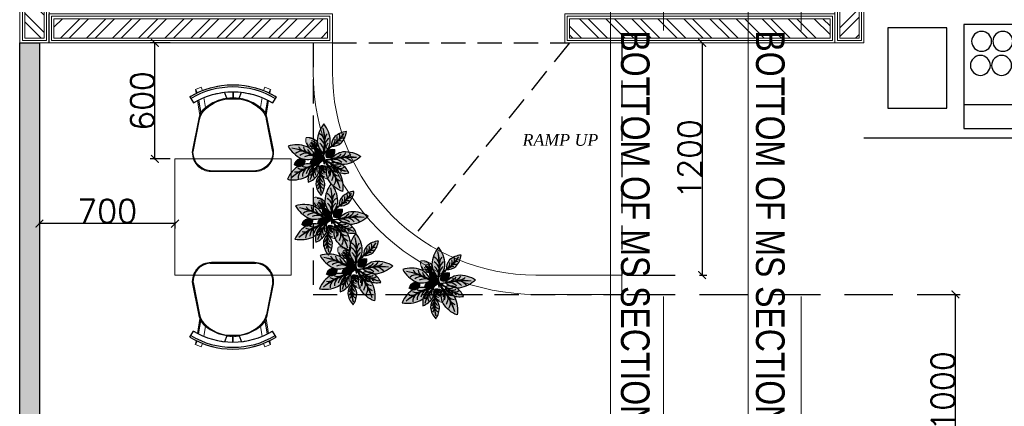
# Model space of a CAD drawing. Header units: inches. Extents: x -1008743 to -388065, y -1380311 to -642022.
# Tile 11 of 85: x -526901 to -521815, y -685978 to -683979. Entities that reach past the tile are written whole.
import ezdxf

# ---------------------------------------------------------------- set-up
doc = ezdxf.new("R2010")
doc.units = ezdxf.units.IN
doc.header["$LTSCALE"] = 1000
doc.header["$MEASUREMENT"] = 0
doc.header["$PDMODE"] = 35
doc.linetypes.add('( Hidden )', pattern=[0.375, 0.25, -0.125])
doc.linetypes.add('HIDDEN2', pattern=[0.1875, 0.125, -0.0625])
for name, color, linetype, lineweight in [('01_WALL-INTERNAL', 250, 'Continuous', 13), ('A-HATCH', 15, 'Continuous', 0), ('A-PARTITION', 23, 'Continuous', 9), ('BEAM', 113, 'Continuous', 9), ('Finishes', 5, 'Continuous', 13), ('FURN', 252, 'Continuous', 5), ('glass partition', 132, 'Continuous', 0), ('WALL NEW', 6, 'Continuous', 13)]:
    doc.layers.add(name, color=color, linetype=linetype, lineweight=lineweight)
for name, color, linetype in [('cad-block.com', 250, 'Continuous'), ('Equipment', 5, 'Continuous'), ('Equipment Name', 7, 'Continuous'), ('ID-LOOSE2', 8, 'Continuous'), ('id-partition', 7, 'Continuous')]:
    doc.layers.add(name, color=color, linetype=linetype)
doc.styles.get("Standard").update_dxf_attribs({"font": 'txt.shx'})
doc.styles.add('style 2', font='arial.ttf', dxfattribs={"height": 25})
doc.styles.add('TMH-TEXT', font='simplex.shx', dxfattribs={"width": 0.8})
doc.dimstyles.new('TFS-Dim', dxfattribs={"dimtxt": 120, "dimasz": 40, "dimexe": 25, "dimexo": 25, "dimgap": 4.5, "dimtad": 1, "dimdec": 0, "dimzin": 0, "dimdsep": 46, "dimtxsty": 'Standard', "dimblk": 'ARCHTICK', "dimcen": 0.09, "dimdle": 2, "dimclrd": 256, "dimclre": 8, "dimadec": 0, "dimazin": 0, "dimtfac": 1, "dimtdec": 0, "dimtofl": 0, "dimtmove": 1, "dimatfit": 3, "dimfxl": 1, "dimtolj": 1, "dimtzin": 0, "dimlwd": -1, "dimlwe": -1, "dimarcsym": 0})

# ---------------------------------------------------------------- blocks, each defined once
blk = doc.blocks.new('*U255')
at = {"layer": 'A-HATCH', "lineweight": -2, "true_color": 0x939598}
h = blk.add_hatch(dxfattribs=at)
h.set_pattern_fill('ANSI32', color=252, scale=0.4)
h.set_pattern_definition([(45, (-610.171, 0), (-2.694077, 2.694077), []), (45, (-608.375, 0), (-2.694077, 2.694077), [])])
h.paths.add_polyline_path([(-310.44, 1), (-310.44, 5), (-245.4, 5), (-245.4, 1)])
at = {"layer": 'Finishes'}
blk.add_lwpolyline([(-311.44, 6), (-244.4, 6), (-244.4, 0), (-311.44, 0)], close=True, dxfattribs=at)
at = {"layer": 'WALL NEW'}
for points in [[(-310.94, 5.5), (-244.9, 5.5), (-244.9, 0.5), (-310.94, 0.5)], [(-310.44, 5), (-245.4, 5), (-245.4, 1), (-310.44, 1)]]:
    blk.add_lwpolyline(points, close=True, dxfattribs=at)
blk = doc.blocks.new('*U257')
at = {"layer": 'A-HATCH', "lineweight": -2, "true_color": 0x939598}
h = blk.add_hatch(dxfattribs=at)
h.set_pattern_fill('ANSI32', color=252, scale=0.4)
h.set_pattern_definition([(45, (-553.358, 0), (-2.694077, 2.694077), []), (45, (-551.562, 0), (-2.694077, 2.694077), [])])
h.paths.add_polyline_path([(-277.79, 1), (-277.79, 5), (-221.23, 5), (-221.23, 1)])
at = {"layer": 'Finishes'}
blk.add_lwpolyline([(-278.79, 6), (-220.23, 6), (-220.23, 0), (-278.79, 0)], close=True, dxfattribs=at)
at = {"layer": 'WALL NEW'}
for points in [[(-278.29, 5.5), (-220.73, 5.5), (-220.73, 0.5), (-278.29, 0.5)], [(-277.79, 5), (-221.23, 5), (-221.23, 1), (-277.79, 1)]]:
    blk.add_lwpolyline(points, close=True, dxfattribs=at)
blk = doc.blocks.new('A$C54c34bd5')
at = {"layer": 'Equipment'}
blk.add_line((0, 407.7), (385, 407.7), dxfattribs=at)
blk.add_lwpolyline([(0, 530), (385, 530), (385, 0), (0, 0), (0, 530)], dxfattribs=at)
for centre in [(83.6, 208.4), (191.4, 208.4), (304.3, 208.4), (89.9, 85.8), (197.7, 85.8), (310.6, 85.8)]:
    blk.add_circle(centre, 50.7, dxfattribs=at)
blk = doc.blocks.new('A$C180F00E5')
at = {"layer": 'ID-LOOSE2', "ltscale": 0.05}
for p, q in [((0.0334, 0.4698), (0.0422, 0.4499)), ((0.249, 0.4567), (0.249, 0.4217)), ((0.249, 0.4567), (0.249, 0.4217)), ((0.249, 0.4567), (0.249, 0.4217)), ((0.249, 0.4567), (0.249, 0.4217)), ((0.251, 0.4567), (0.251, 0.4217)), ((0.251, 0.4567), (0.251, 0.4217)), ((0.251, 0.4567), (0.251, 0.4217)), ((0.251, 0.4567), (0.251, 0.4217)), ((0.4666, 0.4698), (0.4578, 0.4499)), ((0, 0.4273), (0.0056, 0.4182)), ((0.0056, 0.4182), (0.0211, 0.3926)), ((0.0505, 0.4078), (0.0635, 0.3317)), ((0.2137, 0.42), (0.2013, 0.454)), ((0.2863, 0.42), (0.2987, 0.454)), ((0.4495, 0.4078), (0.4365, 0.3317)), ((0.4944, 0.4182), (0.4789, 0.3926)), ((0.5, 0.4273), (0.4944, 0.4182)), ((0.0191, 0.1124), (0.0568, 0.2987)), ((0.4809, 0.1124), (0.4432, 0.2987)), ((0.3817, 0), (0.1183, 0))]:
    blk.add_line(p, q, dxfattribs=at)
for centre, radius, start, end in [((0.25, 0.0159), 0.4814, 90, 121.2845), ((0.25, 0.0159), 0.4707, 58.7155, 121.2845), ((0.25, 0.0159), 0.4408, 90, 121.2845), ((0.25, 0.0159), 0.4814, 58.7155, 90), ((0.25, 0.0159), 0.4408, 58.7155, 90), ((0.2398, 0.2036), 0.2135, 87.2356, 138.4785), ((0.24, 0.1996), 0.2218, 87.4171, 96.8127), ((0.2602, 0.2036), 0.2135, 41.5215, 92.7644), ((0.2602, 0.2036), 0.2135, 92.7472, 92.7644), ((0.26, 0.1996), 0.2218, 83.1873, 92.5829), ((0.2398, 0.2036), 0.2135, 87.2356, 87.2528), ((0.1548, 0.2789), 0.1, 138.4785, 168.5607), ((0.1674, 0.2748), 0.1186, 130.1141, 157.4138), ((0.3326, 0.2748), 0.1186, 22.5862, 49.8859), ((0.3452, 0.2789), 0.1, 11.4393, 41.5215), ((0.1266, 0.1074), 0.1077, 177.3178, 265.5501), ((0.3734, 0.1074), 0.1077, 274.4499, 2.6822)]:
    blk.add_arc(centre, radius, start, end, dxfattribs=at)
blk = doc.blocks.new('ghg')
at = {"layer": 'FURN', "ltscale": 1000}
for points in [[(4414156.4, -494204.2), (4414156.4, -493980.8, -0.451699), (4414267.2, -493883.2), (4414430.3, -493915.5, -0.04991), (4414447.4, -493920.7), (4414524, -493909.1, 0.015491), (4414512, -493887.8), (4414543, -493869), (4414543, -493869, -0.022121), (4414561.3, -493902.3), (4414581, -493898.8), (4414593.7, -493927.4), (4414575.9, -493935.3, -0.093712), (4414575.9, -493935.3, -0.189086), (4414575.9, -494249.7), (4414593.7, -494257.6), (4414581, -494286.2), (4414561.3, -494282.7, -0.022121), (4414543, -494316.1), (4414543, -494316.1), (4414512, -494297.2, 0.015491), (4414524, -494275.9), (4414447.4, -494264.3, -0.04991), (4414430.3, -494269.5), (4414267.2, -494301.8, -0.451699), (4414156.4, -494204.2)], [(4414566.9, -494048.9), (4414536.4, -494060, 0.145154), (4414487.7, -493950.3), (4414539.2, -493941.6, -0.070666), (4414566.9, -494048.9)], [(4414566.9, -494136.1), (4414536.4, -494125, -0.145154), (4414487.7, -494234.7), (4414539.2, -494243.5, 0.070666), (4414566.9, -494136.1)]]:
    blk.add_lwpolyline(points, format="xyb", close=True, dxfattribs=at)
at = {"layer": 'FURN', "ltscale": 1000, "xscale": 894.2026233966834, "yscale": 894.2026233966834, "zscale": 894.2026233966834, "rotation": 270}
blk.add_blockref('A$C180F00E5', (4414160.9, -493869), dxfattribs=at)
blk = doc.blocks.new('*U272')
at = {"layer": 'A-HATCH', "lineweight": -2, "true_color": 0x939598}
h = blk.add_hatch(dxfattribs=at)
h.set_pattern_fill('ANSI32', color=252, scale=0.4)
h.set_pattern_definition([(45, (-725.468, 0), (-2.694077, 2.694077), []), (45, (-723.672, 0), (-2.694077, 2.694077), [])])
h.paths.add_polyline_path([(-362.48, 1), (-362.48, 5), (-308.66, 5), (-308.66, 1)])
at = {"layer": 'Finishes'}
blk.add_lwpolyline([(-363.48, 6), (-307.66, 6), (-307.66, 0), (-363.48, 0)], close=True, dxfattribs=at)
at = {"layer": 'WALL NEW'}
for points in [[(-362.98, 5.5), (-308.16, 5.5), (-308.16, 0.5), (-362.98, 0.5)], [(-362.48, 5), (-308.66, 5), (-308.66, 1), (-362.48, 1)]]:
    blk.add_lwpolyline(points, close=True, dxfattribs=at)
blk = doc.blocks.new('*U273')
at = {"layer": 'A-HATCH', "lineweight": -2, "true_color": 0x939598}
h = blk.add_hatch(dxfattribs=at)
h.set_pattern_fill('ANSI32', color=252, scale=0.4)
h.set_pattern_definition([(45, (-658.397, 0), (-2.694077, 2.694077), []), (45, (-656.601, 0), (-2.694077, 2.694077), [])])
h.paths.add_polyline_path([(-328.34, 1), (-328.34, 5), (-275.73, 5), (-275.73, 1)])
at = {"layer": 'Finishes'}
blk.add_lwpolyline([(-329.34, 6), (-274.73, 6), (-274.73, 0), (-329.34, 0)], close=True, dxfattribs=at)
at = {"layer": 'WALL NEW'}
for points in [[(-328.84, 5.5), (-275.23, 5.5), (-275.23, 0.5), (-328.84, 0.5)], [(-328.34, 5), (-275.73, 5), (-275.73, 1), (-328.34, 1)]]:
    blk.add_lwpolyline(points, close=True, dxfattribs=at)
blk = doc.blocks.new('plant4')
at = {"ltscale": 0.8}
h = blk.add_hatch(color=35, dxfattribs=at)
h.dxf.hatch_style = 1
h.set_gradient(color1=(179, 116, 77), color2=(114, 74, 49), one_color=1, tint=0.32, name='CURVED')
h.paths.add_polyline_path([(0.05, -0.0003), (0.0485, 0.0057, 0.033108), (0, 0, 0.809082), (0.002, -0.006, -0.032777)])
h.paths.add_polyline_path([(0.0973, 0.0049, 0.033108), (0.0485, 0.0057), (0.05, -0.0003, -0.032777), (0.0983, -0.001), (0.0953, 0.0026)])
h = blk.add_hatch(color=85, dxfattribs=at)
h.dxf.hatch_style = 1
h.set_gradient(color1=(103, 159, 96), color2=(52, 80, 48), one_color=1, tint=0.25)
h.paths.add_polyline_path([(0.3533, 0.0075, -0.09675), (0.0989, 0.0067, 0.007527), (0.0953, 0.0026, 0.014292), (0.1023, -0.0053, 0.086654)])
h = blk.add_hatch(color=85, dxfattribs=at)
h.dxf.hatch_style = 1
h.set_gradient(color1=(103, 159, 96), color2=(179, 207, 175), one_color=1, tint=0.75, name='INVCURVED')
h.paths.add_polyline_path([(0.2266, 0.0676, 0.199512), (0.0989, 0.0067, 0.09675), (0.3533, 0.0075, -0.086654), (0.1023, -0.0053, 0.192489), (0.2266, -0.0624, 0.158608), (0.3953, 0.0026, 0.158608)])
blk.add_lwpolyline([(0.0983, -0.001), (0.0953, 0.0026), (0.0973, 0.0049, 0.066288), (0, 0, 0.809082), (0.002, -0.006, -0.065625)], format="xyb", close=True, dxfattribs=at)
for centre, radius, start, end in [((0.2359, -0.1164), 0.1842, 92.91214, 139.76953), ((0.2359, 0.1215), 0.1842, 220.23047, 267.08786), ((0.2242, 0.6583), 0.6635, 259.11898, 281.22354), ((0.1912, 0.7199), 0.7306, 263.00966, 282.81986), ((0.1144, 0.1192), 0.1187, 277.64114, 318.48201), ((0.1515, 0.1013), 0.1129, 290.56342, 330.45391), ((0.211, -0.2242), 0.2922, 50.90546, 86.95539), ((0.211, 0.2293), 0.2922, 273.04461, 309.09454), ((0.2123, 0.0879), 0.0955, 283.00127, 333.19107), ((0.1127, -0.1239), 0.1214, 41.75279, 70.10606), ((0.1853, -0.0821), 0.0727, 27.73756, 79.23475), ((0.2381, -0.0995), 0.0902, 48.80268, 88.01103)]:
    blk.add_arc(centre, radius, start, end, dxfattribs=at)
blk = doc.blocks.new('plant5')
at = {"ltscale": 0.8}
h = blk.add_hatch(color=7, dxfattribs=at)
h.dxf.hatch_style = 1
h.set_gradient(color1=(237, 238, 238), one_color=1, tint=1)
h.paths.add_polyline_path([(0.15, 0, 0.256909), (0.0543, 0.05, 0.240303), (0.0028, 0.0075, -0.358381), (0.0489, 0.0306, 0.270233), (0, 0, -0.348977), (0.0363, 0.0149, 0.25095), (0.0039, 0, -0.245389), (0.0298, 0.008, 0.153246), (0.0082, 0, 0.15184), (0.0296, -0.008, 0.001374), (0.0298, -0.008, -0.245389), (0.0039, 0, 0.25095), (0.0363, -0.0149, -0.348977), (0, 0, 0.270233), (0.0489, -0.0306, -0.358381), (0.0028, -0.0075, 0.240303), (0.0543, -0.05, 0.256909)])
edge = h.paths.add_edge_path(flags=16)
edge.add_arc((0.0098, 0.0552), 0.0552, 269.91603, 271.41539, ccw=False)
edge.add_arc((0.011, -0.0487), 0.0487, 89.81625, 91.51517, ccw=False)
edge.add_arc((0.0098, 0.0552), 0.0552, 271.41539, 288.97446)
edge.add_spline(control_points=[(0.0278, 0.003), (0.0281, 0.003), (0.03, 0.0028), (0.032, 0.0025), (0.0337, 0.0022)], knot_values=[0.247151, 0.247151, 0.247151, 0.247151, 0.247786, 0.253074, 0.253074, 0.253074, 0.253074], degree=3, periodic=0)
edge.add_spline(control_points=[(0.0337, 0.0022), (0.0349, 0.0021), (0.0361, 0.0019), (0.0372, 0.0017)], knot_values=[0.243636, 0.243636, 0.243636, 0.243636, 0.247151, 0.247151, 0.247151, 0.247151], degree=3, periodic=0)
edge.add_spline(control_points=[(0.0372, 0.0017), (0.0385, 0.0015), (0.0405, 0.0013), (0.0424, 0.0011), (0.0431, 0.0011)], knot_values=[0.23773, 0.23773, 0.23773, 0.23773, 0.241748, 0.243636, 0.243636, 0.243636, 0.243636], degree=3, periodic=0)
edge.add_spline(control_points=[(0.0431, 0.0011), (0.044, 0.001), (0.045, 0.001), (0.0459, 0.001)], knot_values=[0.234818, 0.234818, 0.234818, 0.234818, 0.23773, 0.23773, 0.23773, 0.23773], degree=3, periodic=0)
edge.add_spline(control_points=[(0.0459, 0.001), (0.0472, 0.0009), (0.0485, 0.0009), (0.0498, 0.0009)], knot_values=[0.230931, 0.230931, 0.230931, 0.230931, 0.234818, 0.234818, 0.234818, 0.234818], degree=3, periodic=0)
edge.add_spline(control_points=[(0.0498, 0.0009), (0.0513, 0.0009), (0.0528, 0.0009), (0.0543, 0.0009)], knot_values=[0.226471, 0.226471, 0.226471, 0.226471, 0.230931, 0.230931, 0.230931, 0.230931], degree=3, periodic=0)
edge.add_spline(control_points=[(0.0543, 0.0009), (0.0547, 0.0009), (0.0564, 0.001), (0.0581, 0.001), (0.0594, 0.0011)], knot_values=[0.221526, 0.221526, 0.221526, 0.221526, 0.222579, 0.226471, 0.226471, 0.226471, 0.226471], degree=3, periodic=0)
edge.add_spline(control_points=[(0.0594, 0.0011), (0.0609, 0.0012), (0.0623, 0.0014), (0.0637, 0.0017)], knot_values=[0.217168, 0.217168, 0.217168, 0.217168, 0.221526, 0.221526, 0.221526, 0.221526], degree=3, periodic=0)
edge.add_spline(control_points=[(0.0637, 0.0017), (0.0648, 0.002), (0.066, 0.0024), (0.0672, 0.0029), (0.0674, 0.003)], knot_values=[0.213164, 0.213164, 0.213164, 0.213164, 0.216463, 0.217168, 0.217168, 0.217168, 0.217168], degree=3, periodic=0)
edge.add_spline(control_points=[(0.0674, 0.003), (0.0685, 0.0035), (0.07, 0.0044), (0.0718, 0.0051), (0.0724, 0.0052)], knot_values=[0.207777, 0.207777, 0.207777, 0.207777, 0.211372, 0.213164, 0.213164, 0.213164, 0.213164], degree=3, periodic=0)
edge.add_spline(control_points=[(0.0724, 0.0052), (0.0729, 0.0053), (0.0744, 0.0054), (0.0757, 0.0044), (0.0762, 0.0036)], knot_values=[0.203445, 0.203445, 0.203445, 0.203445, 0.204995, 0.207777, 0.207777, 0.207777, 0.207777], degree=3, periodic=0)
edge.add_spline(control_points=[(0.0762, 0.0036), (0.0763, 0.0036), (0.0768, 0.0026), (0.0767, 0.0012), (0.0763, 0), (0.0763, -0.0001)], knot_values=[0.199694, 0.199694, 0.199694, 0.199694, 0.199863, 0.203137, 0.203445, 0.203445, 0.203445, 0.203445], degree=3, periodic=0)
edge.add_spline(control_points=[(0.0763, -0.0001), (0.0761, -0.0008), (0.0757, -0.0017), (0.075, -0.0024), (0.0748, -0.0026)], knot_values=[0.196756, 0.196756, 0.196756, 0.196756, 0.198903, 0.199694, 0.199694, 0.199694, 0.199694], degree=3, periodic=0)
edge.add_spline(control_points=[(0.0748, -0.0026), (0.0743, -0.0031), (0.0734, -0.0037), (0.0725, -0.0042), (0.0722, -0.0043)], knot_values=[0.193643, 0.193643, 0.193643, 0.193643, 0.195869, 0.196756, 0.196756, 0.196756, 0.196756], degree=3, periodic=0)
edge.add_spline(control_points=[(0.0722, -0.0043), (0.0708, -0.0049), (0.0694, -0.0052), (0.0678, -0.0054)], knot_values=[0.189135, 0.189135, 0.189135, 0.189135, 0.193643, 0.193643, 0.193643, 0.193643], degree=3, periodic=0)
edge.add_spline(control_points=[(0.0678, -0.0054), (0.0677, -0.0054), (0.0667, -0.0056), (0.0657, -0.0057), (0.0648, -0.0058)], knot_values=[0.186092, 0.186092, 0.186092, 0.186092, 0.186502, 0.189135, 0.189135, 0.189135, 0.189135], degree=3, periodic=0)
edge.add_spline(control_points=[(0.0648, -0.0058), (0.0635, -0.0059), (0.0621, -0.006), (0.0608, -0.0061)], knot_values=[0.182083, 0.182083, 0.182083, 0.182083, 0.186092, 0.186092, 0.186092, 0.186092], degree=3, periodic=0)
edge.add_spline(control_points=[(0.0608, -0.0061), (0.0596, -0.0062), (0.0584, -0.0062), (0.0571, -0.0062)], knot_values=[0.178391, 0.178391, 0.178391, 0.178391, 0.182083, 0.182083, 0.182083, 0.182083], degree=3, periodic=0)
edge.add_spline(control_points=[(0.0571, -0.0062), (0.0568, -0.0062), (0.0555, -0.0063), (0.0543, -0.0063), (0.0534, -0.0063)], knot_values=[0.17468, 0.17468, 0.17468, 0.17468, 0.175797, 0.178391, 0.178391, 0.178391, 0.178391], degree=3, periodic=0)
edge.add_spline(control_points=[(0.0534, -0.0063), (0.0525, -0.0063), (0.0516, -0.0063), (0.0506, -0.0063)], knot_values=[0.171864, 0.171864, 0.171864, 0.171864, 0.17468, 0.17468, 0.17468, 0.17468], degree=3, periodic=0)
edge.add_spline(control_points=[(0.0506, -0.0063), (0.0494, -0.0063), (0.0482, -0.0063), (0.047, -0.0062)], knot_values=[0.16826, 0.16826, 0.16826, 0.16826, 0.171864, 0.171864, 0.171864, 0.171864], degree=3, periodic=0)
edge.add_spline(control_points=[(0.047, -0.0062), (0.0453, -0.0061), (0.0434, -0.006), (0.0414, -0.0057), (0.0411, -0.0057)], knot_values=[0.162342, 0.162342, 0.162342, 0.162342, 0.167388, 0.16826, 0.16826, 0.16826, 0.16826], degree=3, periodic=0)
edge.add_spline(control_points=[(0.0411, -0.0057), (0.0399, -0.0055), (0.0386, -0.0053), (0.0374, -0.005)], knot_values=[0.158654, 0.158654, 0.158654, 0.158654, 0.162342, 0.162342, 0.162342, 0.162342], degree=3, periodic=0)
edge.add_spline(control_points=[(0.0374, -0.005), (0.0365, -0.0049), (0.0357, -0.0047), (0.0348, -0.0045)], knot_values=[0.156033, 0.156033, 0.156033, 0.156033, 0.158654, 0.158654, 0.158654, 0.158654], degree=3, periodic=0)
edge.add_spline(control_points=[(0.0348, -0.0045), (0.0335, -0.0043), (0.0317, -0.004), (0.03, -0.0037), (0.0295, -0.0036)], knot_values=[0.15048, 0.15048, 0.15048, 0.15048, 0.154549, 0.156033, 0.156033, 0.156033, 0.156033], degree=3, periodic=0)
edge.add_arc((0.011, -0.0487), 0.0487, 67.70537, 89.81625)
at = {"lineweight": 5, "ltscale": 0.8}
h = blk.add_hatch(color=83, dxfattribs=at)
h.dxf.hatch_style = 1
h.set_gradient(color1=(117, 211, 105), one_color=1, tint=1)
h.paths.add_polyline_path([(0.0489, 0.0306, 0.358381), (0.0028, 0.0075, 0.02724), (0, 0, -0.270233)])
h.paths.add_polyline_path([(0.0039, 0, -0.25095), (0.0363, 0.0149, 0.348977), (0, 0, 0.348977), (0.0363, -0.0149, -0.25095)])
h.paths.add_polyline_path([(0.0298, 0.008, 0.245389), (0.0039, 0, 0.245389), (0.0298, -0.008, -0.153246), (0.0082, 0, -0.153246)], flags=17)
h.paths.add_polyline_path([(0, 0, 0.02724), (0.0028, -0.0075, 0.358381), (0.0489, -0.0306, -0.270233)])
h = blk.add_hatch(color=95, dxfattribs=at)
h.dxf.hatch_style = 1
h.set_gradient(color1=(68, 182, 53), color2=(121, 213, 109), one_color=1, tint=0.63, name='CYLINDER')
edge = h.paths.add_edge_path()
edge.add_spline(control_points=[(0.0722, -0.0043), (0.0725, -0.0042), (0.0734, -0.0037), (0.0743, -0.0031), (0.0748, -0.0026)], knot_values=[0.193643, 0.193643, 0.193643, 0.193643, 0.194531, 0.196756, 0.196756, 0.196756, 0.196756], degree=3, periodic=0)
edge.add_spline(control_points=[(0.0748, -0.0026), (0.075, -0.0024), (0.0757, -0.0017), (0.0761, -0.0008), (0.0763, -0.0001)], knot_values=[0.196756, 0.196756, 0.196756, 0.196756, 0.197548, 0.199694, 0.199694, 0.199694, 0.199694], degree=3, periodic=0)
edge.add_spline(control_points=[(0.0763, -0.0001), (0.0763, 0), (0.0767, 0.0012), (0.0768, 0.0026), (0.0763, 0.0036), (0.0762, 0.0036)], knot_values=[0.199694, 0.199694, 0.199694, 0.199694, 0.200002, 0.203276, 0.203445, 0.203445, 0.203445, 0.203445], degree=3, periodic=0)
edge.add_spline(control_points=[(0.0762, 0.0036), (0.0757, 0.0044), (0.0744, 0.0054), (0.0729, 0.0053), (0.0724, 0.0052)], knot_values=[0.203445, 0.203445, 0.203445, 0.203445, 0.206228, 0.207777, 0.207777, 0.207777, 0.207777], degree=3, periodic=0)
edge.add_spline(control_points=[(0.0724, 0.0052), (0.0718, 0.0051), (0.07, 0.0044), (0.0685, 0.0035), (0.0674, 0.003)], knot_values=[0.207777, 0.207777, 0.207777, 0.207777, 0.20957, 0.213164, 0.213164, 0.213164, 0.213164], degree=3, periodic=0)
edge.add_spline(control_points=[(0.0674, 0.003), (0.0672, 0.0029), (0.066, 0.0024), (0.0648, 0.002), (0.0637, 0.0017)], knot_values=[0.213164, 0.213164, 0.213164, 0.213164, 0.213868, 0.217168, 0.217168, 0.217168, 0.217168], degree=3, periodic=0)
edge.add_spline(control_points=[(0.0637, 0.0017), (0.0623, 0.0014), (0.0609, 0.0012), (0.0594, 0.0011)], knot_values=[0.217168, 0.217168, 0.217168, 0.217168, 0.221526, 0.221526, 0.221526, 0.221526], degree=3, periodic=0)
edge.add_spline(control_points=[(0.0594, 0.0011), (0.0581, 0.001), (0.0564, 0.001), (0.0547, 0.0009), (0.0543, 0.0009)], knot_values=[0.221526, 0.221526, 0.221526, 0.221526, 0.225418, 0.226471, 0.226471, 0.226471, 0.226471], degree=3, periodic=0)
edge.add_spline(control_points=[(0.0543, 0.0009), (0.0528, 0.0009), (0.0513, 0.0009), (0.0498, 0.0009)], knot_values=[0.226471, 0.226471, 0.226471, 0.226471, 0.230931, 0.230931, 0.230931, 0.230931], degree=3, periodic=0)
edge.add_spline(control_points=[(0.0498, 0.0009), (0.0485, 0.0009), (0.0472, 0.0009), (0.0459, 0.001)], knot_values=[0.230931, 0.230931, 0.230931, 0.230931, 0.234818, 0.234818, 0.234818, 0.234818], degree=3, periodic=0)
edge.add_spline(control_points=[(0.0459, 0.001), (0.045, 0.001), (0.044, 0.001), (0.0431, 0.0011)], knot_values=[0.234818, 0.234818, 0.234818, 0.234818, 0.23773, 0.23773, 0.23773, 0.23773], degree=3, periodic=0)
edge.add_spline(control_points=[(0.0431, 0.0011), (0.0424, 0.0011), (0.0405, 0.0013), (0.0385, 0.0015), (0.0372, 0.0017)], knot_values=[0.23773, 0.23773, 0.23773, 0.23773, 0.239619, 0.243636, 0.243636, 0.243636, 0.243636], degree=3, periodic=0)
edge.add_spline(control_points=[(0.0372, 0.0017), (0.0361, 0.0019), (0.0349, 0.0021), (0.0337, 0.0022)], knot_values=[0.243636, 0.243636, 0.243636, 0.243636, 0.247151, 0.247151, 0.247151, 0.247151], degree=3, periodic=0)
edge.add_spline(control_points=[(0.0337, 0.0022), (0.032, 0.0025), (0.03, 0.0028), (0.0281, 0.003), (0.0278, 0.003)], knot_values=[0.247151, 0.247151, 0.247151, 0.247151, 0.25244, 0.253074, 0.253074, 0.253074, 0.253074], degree=3, periodic=0)
edge.add_arc((0.011, 0.0487), 0.0487, 271.51517, 290.22735, ccw=False)
edge.add_arc((0.011, -0.0487), 0.0487, 67.70537, 88.48483, ccw=False)
edge.add_spline(control_points=[(0.0295, -0.0036), (0.03, -0.0037), (0.0317, -0.004), (0.0335, -0.0043), (0.0348, -0.0045)], knot_values=[0.15048, 0.15048, 0.15048, 0.15048, 0.151964, 0.156033, 0.156033, 0.156033, 0.156033], degree=3, periodic=0)
edge.add_spline(control_points=[(0.0348, -0.0045), (0.0357, -0.0047), (0.0365, -0.0049), (0.0374, -0.005)], knot_values=[0.156033, 0.156033, 0.156033, 0.156033, 0.158654, 0.158654, 0.158654, 0.158654], degree=3, periodic=0)
edge.add_spline(control_points=[(0.0374, -0.005), (0.0386, -0.0053), (0.0399, -0.0055), (0.0411, -0.0057)], knot_values=[0.158654, 0.158654, 0.158654, 0.158654, 0.162342, 0.162342, 0.162342, 0.162342], degree=3, periodic=0)
edge.add_spline(control_points=[(0.0411, -0.0057), (0.0414, -0.0057), (0.0434, -0.006), (0.0453, -0.0061), (0.047, -0.0062)], knot_values=[0.162342, 0.162342, 0.162342, 0.162342, 0.163214, 0.16826, 0.16826, 0.16826, 0.16826], degree=3, periodic=0)
edge.add_spline(control_points=[(0.047, -0.0062), (0.0482, -0.0063), (0.0494, -0.0063), (0.0506, -0.0063)], knot_values=[0.16826, 0.16826, 0.16826, 0.16826, 0.171864, 0.171864, 0.171864, 0.171864], degree=3, periodic=0)
edge.add_spline(control_points=[(0.0506, -0.0063), (0.0516, -0.0063), (0.0525, -0.0063), (0.0534, -0.0063)], knot_values=[0.171864, 0.171864, 0.171864, 0.171864, 0.17468, 0.17468, 0.17468, 0.17468], degree=3, periodic=0)
edge.add_spline(control_points=[(0.0534, -0.0063), (0.0543, -0.0063), (0.0555, -0.0063), (0.0568, -0.0062), (0.0571, -0.0062)], knot_values=[0.17468, 0.17468, 0.17468, 0.17468, 0.177274, 0.178391, 0.178391, 0.178391, 0.178391], degree=3, periodic=0)
edge.add_spline(control_points=[(0.0571, -0.0062), (0.0584, -0.0062), (0.0596, -0.0062), (0.0608, -0.0061)], knot_values=[0.178391, 0.178391, 0.178391, 0.178391, 0.182083, 0.182083, 0.182083, 0.182083], degree=3, periodic=0)
edge.add_spline(control_points=[(0.0608, -0.0061), (0.0621, -0.006), (0.0635, -0.0059), (0.0648, -0.0058)], knot_values=[0.182083, 0.182083, 0.182083, 0.182083, 0.186092, 0.186092, 0.186092, 0.186092], degree=3, periodic=0)
edge.add_spline(control_points=[(0.0648, -0.0058), (0.0657, -0.0057), (0.0667, -0.0056), (0.0677, -0.0054), (0.0678, -0.0054)], knot_values=[0.186092, 0.186092, 0.186092, 0.186092, 0.188726, 0.189135, 0.189135, 0.189135, 0.189135], degree=3, periodic=0)
edge.add_spline(control_points=[(0.0678, -0.0054), (0.0694, -0.0052), (0.0708, -0.0049), (0.0722, -0.0043)], knot_values=[0.189135, 0.189135, 0.189135, 0.189135, 0.193643, 0.193643, 0.193643, 0.193643], degree=3, periodic=0)
at = {"lineweight": 9, "ltscale": 0.8}
for p, q in [((0.0299, -0.0008), (0.0236, 0.0003)), ((0.0324, 0.0004), (0.0358, 0.0051)), ((0.0367, 0.001), (0.0414, 0.0073)), ((0.0435, -0.0027), (0.0427, 0.0041)), ((0.0455, -0.0007), (0.0466, 0.0032)), ((0.0507, -0.0021), (0.0477, 0.0086)), ((0.0545, -0.0006), (0.0538, 0.005)), ((0.0604, -0.0013), (0.0571, 0.0065)), ((0.0637, -0.0003), (0.0638, 0.0057)), ((0.0674, 0.0003), (0.0674, 0.0088)), ((0.071, 0.0011), (0.0736, 0.0087)), ((0.0744, 0.0005), (0.0836, -0.0024)), ((0.0745, 0.0023), (0.0809, 0.0072)), ((0.0331, -0.0017), (0.0356, -0.0058)), ((0.0359, -0.0021), (0.0384, -0.0071)), ((0.04, -0.0018), (0.0423, -0.0098)), ((0.0474, -0.0047), (0.0459, -0.0105)), ((0.0512, -0.005), (0.0493, -0.009)), ((0.0546, -0.0037), (0.0519, -0.0097)), ((0.0571, -0.0045), (0.0573, -0.0126)), ((0.0629, -0.0036), (0.0579, -0.0096)), ((0.0649, -0.0044), (0.0646, -0.0097)), ((0.0679, -0.003), (0.0676, -0.0121)), ((0.0718, -0.0029), (0.0733, -0.0082)), ((0.0731, -0.0013), (0.0781, -0.005))]:
    blk.add_line(p, q, dxfattribs=at)
for centre, radius, start, end in [((0.0702, -0.0218), 0.0735, 102.48764, 162.77768), ((0.0067, 0.0482), 0.0483, 273.5313, 328.711), ((0.0098, 0.0552), 0.0552, 269.91603, 311.56133), ((0.011, -0.0487), 0.0487, 43.37027, 91.51517), ((0.0655, -0.0023), 0.025, 51.97118, 139.68499), ((0.0788, 0.0012), 0.0378, 48.94459, 144.53335), ((0.0567, -0.062), 0.112, 33.59498, 91.22784), ((0.0702, 0.0218), 0.0735, 197.22232, 257.51236), ((0.0067, -0.0482), 0.0483, 31.289, 86.4687), ((0.0676, -0.0011), 0.0254, 213.67702, 332.84146), ((0.0804, 0.0017), 0.0409, 217.4348, 331.73221), ((0.0567, 0.062), 0.112, 268.77216, 326.40502)]:
    blk.add_arc(centre, radius, start, end, dxfattribs=at)
at = {"color": 62, "lineweight": 5, "ltscale": 0.8}
for centre, radius, start, end in [((0.0507, -0.0267), 0.0573, 91.76636, 152.2545), ((0.0275, -0.0154), 0.0315, 73.89832, 150.84957), ((0.0399, -0.009), 0.0406, 77.14264, 158.36501), ((0.034, -0.0228), 0.0378, 86.58524, 142.93515), ((0.0245, -0.0208), 0.0293, 79.57473, 134.72404), ((0.0317, -0.0305), 0.0385, 92.86525, 127.71548), ((0.0507, 0.0267), 0.0573, 207.7455, 268.23364), ((0.0275, 0.0154), 0.0315, 209.15043, 286.10168), ((0.0399, 0.009), 0.0406, 201.63499, 282.85736), ((0.034, 0.0228), 0.0378, 217.06485, 273.41476), ((0.0245, 0.0208), 0.0293, 225.27596, 280.42527), ((0.0317, 0.0305), 0.0385, 232.28452, 267.13475)]:
    blk.add_arc(centre, radius, start, end, dxfattribs=at)
blk.add_open_spline([(0.0295, -0.0036), (0.03, -0.0037), (0.0339, -0.0043), (0.0429, -0.0064), (0.0552, -0.0064), (0.0655, -0.0059), (0.0723, -0.0047), (0.0754, -0.0023), (0.0766, 0.0004), (0.0769, 0.0036), (0.0738, 0.0058), (0.0702, 0.0046), (0.0648, 0.0013), (0.0544, 0.0009), (0.0416, 0.0008), (0.0325, 0.0025), (0.0281, 0.003), (0.0278, 0.003)], degree=3, knots=[0.1504802, 0.1504802, 0.1504802, 0.1504802, 0.1519644, 0.163214, 0.177274, 0.1887256, 0.1945307, 0.1975476, 0.2000024, 0.2032763, 0.2062279, 0.2095699, 0.2138685, 0.2254176, 0.2396186, 0.2524399, 0.2530743, 0.2530743, 0.2530743, 0.2530743], dxfattribs=at)
blk = doc.blocks.new('Anturio Completa')
at = {"xscale": -1}
for p, rotation in [((0.0382, -0.3934), 275.9103487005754), ((0.0047, -0.3743), 209.3422747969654)]:
    blk.add_blockref('plant4', p, dxfattribs=dict(at, rotation=rotation))
for name, p, xscale, yscale, zscale, rotation in [('plant4', (-0.0545, -0.3355), 0.6875195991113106, 0.6875195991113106, 0.6875195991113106, 134.6123703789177), ('plant4', (0.0396, -0.3604), 0.6875195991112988, 0.6875195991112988, 0.6875195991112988, 62.02852832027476), ('plant5', (0.0091, -0.3436), 0.7678141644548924, 0.7678141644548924, 0.7678141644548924, 132.2423739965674), ('plant4', (0.06, -0.3566), 0.4588451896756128, 0.4588451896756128, 0.4588451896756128, 214.0760858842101), ('plant5', (0.0322, -0.3992), 0.7678141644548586, 0.7678141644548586, 0.7678141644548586, 290.0444626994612), ('plant4', (0.0225, -0.3869), 0.6875195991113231, 0.6875195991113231, 0.6875195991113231, 329.7037252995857), ('plant4', (0.1178, -0.4144), 0.6875195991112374, 0.6875195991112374, 0.6875195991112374, 3.732606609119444), ('plant5', (0.0446, -0.5537), 0.7678141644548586, 0.7678141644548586, 0.7678141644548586, 290.0444626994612)]:
    blk.add_blockref(name, p, dxfattribs=dict(xscale=xscale, yscale=yscale, zscale=zscale, rotation=rotation))
for name, p, rotation in [('plant5', (0.0917, -0.3951), 27.2090412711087), ('plant4', (0.0722, -0.3656), 180), ('plant4', (0.0428, -0.3558), 248.0349850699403), ('plant4', (0.0423, -0.3813), 297.7195320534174), ('plant5', (-0.0806, -0.4387), 224.8255080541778)]:
    blk.add_blockref(name, p, dxfattribs=dict(rotation=rotation))
blk = doc.blocks.new('_ArchTick')
at = {"color": 0, "linetype": 'ByBlock', "const_width": 0.15}
blk.add_lwpolyline([(-0.5, -0.5), (0.5, 0.5)], dxfattribs=at)
blk = doc.blocks.new('*D323')
at = {"color": 8}
blk.add_line((-523375.5, -684097.1), (-523375.5, -685301.1), dxfattribs=at)
at = {"color": 8, "linetype": '( Hidden )'}
for p, q in [((-523350.5, -684099.1), (-523350.5, -684099.1)), ((-523764.9, -685299.1), (-523350.5, -685299.1))]:
    blk.add_line(p, q, dxfattribs=at)
at = {"layer": 'Defpoints', "color": 0, "ltscale": 10}
for p in [(-523375.5, -684099.1), (-523789.9, -685299.1), (-523375.5, -685299.1)]:
    blk.add_point(p, dxfattribs=at)
at = {"color": 8, "ltscale": 10, "xscale": 40, "yscale": 40, "zscale": 40}
for p, rotation in [((-523375.5, -684099.1), 90), ((-523375.5, -685299.1), 270)]:
    blk.add_blockref('_ArchTick', p, dxfattribs=dict(at, rotation=rotation))
at = {"color": 0, "ltscale": 10, "insert": (-523440, -684699.1), "char_height": 120, "attachment_point": 5, "rotation": 90}
blk.add_mtext('\\A1;1200', dxfattribs=at)
blk = doc.blocks.new('*D328')
at = {"color": 8}
blk.add_line((-526097, -685033.5), (-526801.1, -685033.5), dxfattribs=at)
at = {"color": 8, "linetype": '( Hidden )'}
for p, q in [((-526799.1, -685023.9), (-526799.1, -685058.5)), ((-526099, -685024.1), (-526099, -685058.5))]:
    blk.add_line(p, q, dxfattribs=at)
at = {"layer": 'Defpoints', "color": 0, "ltscale": 10}
for p in [(-526799.1, -684998.9), (-526799.1, -685033.5), (-526099, -684999.1)]:
    blk.add_point(p, dxfattribs=at)
at = {"color": 8, "ltscale": 10, "xscale": 40, "yscale": 40, "zscale": 40, "rotation": 180}
blk.add_blockref('_ArchTick', (-526799.1, -685033.5), dxfattribs=at)
at = {"color": 8, "ltscale": 10, "xscale": 40, "yscale": 40, "zscale": 40}
blk.add_blockref('_ArchTick', (-526099, -685033.5), dxfattribs=at)
at = {"color": 0, "ltscale": 10, "insert": (-526449.1, -684969), "char_height": 120, "attachment_point": 5}
blk.add_mtext('\\A1;700', dxfattribs=at)
blk = doc.blocks.new('*D331')
at = {"color": 8, "linetype": '( Hidden )'}
for p, q in [((-526124, -684099.1), (-526227.2, -684099.1)), ((-526124, -684699.1), (-526227.2, -684699.1))]:
    blk.add_line(p, q, dxfattribs=at)
at = {"color": 8}
blk.add_line((-526202.2, -684701.1), (-526202.2, -684097.1), dxfattribs=at)
at = {"layer": 'Defpoints', "color": 0, "ltscale": 10}
for p in [(-526202.2, -684099.1), (-526099, -684099.1), (-526099, -684699.1)]:
    blk.add_point(p, dxfattribs=at)
at = {"color": 8, "ltscale": 10, "xscale": 40, "yscale": 40, "zscale": 40}
for p, rotation in [((-526202.2, -684099.1), 90), ((-526202.2, -684699.1), 270)]:
    blk.add_blockref('_ArchTick', p, dxfattribs=dict(at, rotation=rotation))
at = {"color": 0, "ltscale": 10, "insert": (-526266.7, -684399.1), "char_height": 120, "attachment_point": 5, "rotation": 90}
blk.add_mtext('\\A1;600', dxfattribs=at)
blk = doc.blocks.new('*D335')
at = {"color": 8, "linetype": '( Hidden )'}
for p, q in [((-523764.9, -685399.1), (-522042.2, -685399.1)), ((-522564.9, -686399.1), (-522042.2, -686399.1))]:
    blk.add_line(p, q, dxfattribs=at)
at = {"color": 8}
blk.add_line((-522067.2, -686401.1), (-522067.2, -685397.1), dxfattribs=at)
at = {"layer": 'Defpoints', "color": 0, "ltscale": 10}
for p in [(-523789.9, -685399.1), (-522067.2, -685399.1), (-522589.9, -686399.1)]:
    blk.add_point(p, dxfattribs=at)
at = {"color": 8, "ltscale": 10, "xscale": 40, "yscale": 40, "zscale": 40}
for p, rotation in [((-522067.2, -685399.1), 90), ((-522067.2, -686399.1), 270)]:
    blk.add_blockref('_ArchTick', p, dxfattribs=dict(at, rotation=rotation))
at = {"color": 0, "ltscale": 10, "insert": (-522131.7, -685899.1), "char_height": 120, "attachment_point": 5, "rotation": 90}
blk.add_mtext('\\A1;1000', dxfattribs=at)

msp = doc.modelspace()

# ---------------------------------------------------------------- hatches: boundary and pattern name
at = {"layer": 'glass partition'}
h = msp.add_hatch(color=256, dxfattribs=at)
h.dxf.hatch_style = 1
h.paths.add_polyline_path([(-526900.4, -689456.4), (-526799.9, -689456.4), (-526798.9, -684099.1), (-526899.4, -684099.1)])

# ---------------------------------------------------------------- linework, layer by layer
at = {"color": 252, "true_color": 0x939598}
msp.add_line((-521955.1, -684161.6), (-521955.1, -684161.6), dxfattribs=at)
at = {"color": 254, "linetype": 'HIDDEN2', "true_color": 0xe2e3e4}
msp.add_lwpolyline([(-525385.4, -684099.1), (-525385.4, -685399.1), (-523789.9, -685399.1)], dxfattribs=at)
at = {"color": 9, "linetype": 'HIDDEN2', "true_color": 0xc7c8ca}
for points in [[(-525285.4, -684099.1), (-524061.4, -684099.1)], [(-524061.4, -684099.1), (-524860.4, -685092.9)], [(-523789.9, -684105.1), (-523789.9, -685299.1)]]:
    msp.add_lwpolyline(points, dxfattribs=at)
at = {"layer": 'A-PARTITION', "ltscale": 10}
msp.add_lwpolyline([(-525285.4, -684099.1), (-525285.4, -684249.1, 0.414214), (-524235.4, -685299.1), (-523789.9, -685299.1), (-523789.9, -685399.1), (-524235.4, -685399.1, -0.414214), (-525385.4, -684249.1), (-525385.4, -684099.1)], format="xyb", dxfattribs=at)
at = {"layer": 'BEAM', "linetype": '( Hidden )', "ltscale": 11}
for points in [[(-523575.5, -681284.4), (-523575.5, -694435.4), (-523848.9, -694435.4), (-523848.9, -681284.4)], [(-522864.5, -681284.4), (-522864.5, -694435.4), (-523138, -694435.4), (-523138, -681284.4)]]:
    msp.add_lwpolyline(points, close=True, dxfattribs=at)
at = {"layer": 'Equipment', "color": 32, "ltscale": 0.2}
msp.add_line((-516990.2, -684590.8), (-522541, -684590.8), dxfattribs=at)
at = {"layer": 'Equipment'}
msp.add_lwpolyline([(-522112.1, -684021.3), (-522416.9, -684021.3), (-522416.9, -684436.3), (-522112.1, -684436.3)], close=True, dxfattribs=at)
at = {"layer": 'FURN', "color": 7}
msp.add_lwpolyline([(-525499, -685299.1), (-526099, -685299.1), (-526099, -684699.1), (-525499, -684699.1)], close=True, dxfattribs=at)
at = {"layer": 'id-partition'}
msp.add_lwpolyline([(-526852.9, -689531.4), (-526853.3, -691477.8), (-526900.8, -691477.8), (-526899.4, -684099.1), (-526798.9, -684099.1), (-526799.9, -689456.4)], dxfattribs=at)

# ---------------------------------------------------------------- block references
at = {"layer": '01_WALL-INTERNAL', "yscale": 25, "zscale": 25}
for name, p, xscale, rotation in [('*U255', (-526899.4, -690209.2), 25, 270), ('*U273', (-522689.7, -675865.6), -25, 270), ('*U257', (-532255.3, -683949.1), 25, 180)]:
    msp.add_blockref(name, p, dxfattribs=dict(at, xscale=xscale, rotation=rotation))
at = {"layer": '01_WALL-INTERNAL', "xscale": -25, "yscale": 25, "zscale": 25}
msp.add_blockref('*U272', (-531776.8, -684099.1), dxfattribs=at)
at = {"layer": 'cad-block.com', "xscale": 519.1637724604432, "yscale": 519.1637724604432, "zscale": 519.1637724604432, "rotation": 270}
for p in [(-525139.1, -684685.7), (-525099.9, -684994.9), (-524973.7, -685251.4), (-524546.6, -685323.7)]:
    msp.add_blockref('Anturio Completa', p, dxfattribs=at)
at = {"layer": 'Equipment', "xscale": -1.016002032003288, "yscale": 1.016002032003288, "zscale": 1.016002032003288, "rotation": 180}
msp.add_blockref('A$C54c34bd5', (-522023.2, -684003.6), dxfattribs=at)
at = {"layer": 'FURN', "color": 7, "xscale": -1, "rotation": 270}
msp.add_blockref('ghg', (-31706.5, -5098921.2), dxfattribs=at)
at = {"layer": 'FURN', "color": 7, "rotation": 270}
msp.add_blockref('ghg', (-31706.5, 3728923.1), dxfattribs=at)

# ---------------------------------------------------------------- texts
at = {"layer": 'BEAM', "char_height": 147.925, "width": 5195.333, "attachment_point": 7, "rotation": 270, "style": 'TMH-TEXT'}
for s, insert in [('{\\fArial|b0|i0|c0|p34;\\C5;BOTTOM OF MS SECTION @13\'-11" FROM RAW FLOOR LEVEL}', (-523824.7, -684034.4)), ('{\\fArial|b0|i0|c0|p34;\\C5;BOTTOM OF MS SECTION @9\'-8" FROM RAW FLOOR LEVEL}', (-523127.1, -684034.4))]:
    msp.add_mtext(s, dxfattribs=dict(at, insert=insert))
at = {"layer": 'Equipment Name', "insert": (-524303.3, -684632), "char_height": 60.96, "width": 514.034, "attachment_point": 7, "rotation": 0.0081, "style": 'style 2'}
msp.add_mtext('\\A1;{\\fBookman Old Style|b0|i1|c0|p18;RAMP UP}', dxfattribs=at)

# ---------------------------------------------------------------- dimensions: what is measured, and where the dimension line sits
at = {"color": 9, "true_color": 0xc7c8ca}
for base, p1, p2, picture, middle in [((-526202.2, -684099.1), (-526099, -684699.1), (-526099, -684099.1), '*D331', (-526266.7, -684399.1)), ((-523375.5, -685299.1), (-523375.5, -684099.1), (-523789.9, -685299.1), '*D323', (-523440, -684699.1)), ((-522067.2, -685399.1), (-522589.9, -686399.1), (-523789.9, -685399.1), '*D335', (-522131.7, -685899.1))]:
    dim = msp.add_linear_dim(base=base, p1=p1, p2=p2, angle=90, dimstyle='TFS-Dim', override={"dimclrd": 8}, dxfattribs=at)
    dim.commit()
    dim.dimension.update_dxf_attribs({"geometry": picture, "text_midpoint": middle})
dim = msp.add_linear_dim(base=(-526799.1, -685033.5), p1=(-526099, -684999.1), p2=(-526799.1, -684998.9), dimstyle='TFS-Dim', override={"dimclrd": 8}, dxfattribs=at)
dim.commit()
dim.dimension.update_dxf_attribs({"geometry": '*D328', "text_midpoint": (-526449.1, -684969)})

doc.saveas('drawing.dxf')
